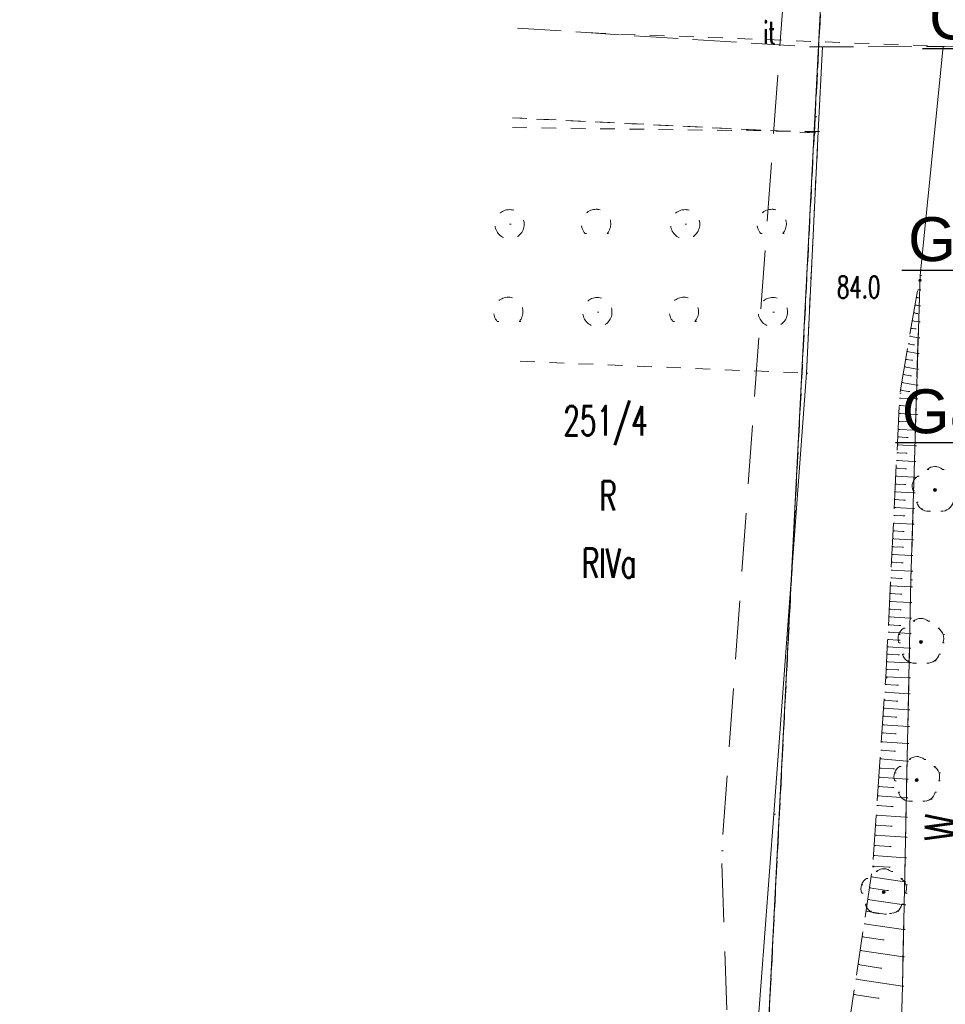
# Model space of a CAD drawing. Extents: x -134780 to 5540120, y 74663 to 5964901.
# Tile 4 of 84: x 5539497 to 5539528, y 5961300 to 5961334. Entities that reach past the tile are written whole.
import ezdxf
from ezdxf import colors
from ezdxf.entities.mleader import LeaderData, LeaderLine
from ezdxf.math import Vec2, Vec3

# ---------------------------------------------------------------- set-up
doc = ezdxf.new("R2010")
doc.units = 0
doc.header["$MEASUREMENT"] = 0
doc.set_wipeout_variables(frame=1)
for name, pattern in [('L_0_03', [1, 0.5, -0.5]), ('L_0_06', [2, 1.5, -0.5]), ('L_0_0C', [3, 2, -1])]:
    doc.linetypes.add(name, pattern=pattern)
for name, color, linetype, lineweight in [('#opisy', 7, 'Continuous', 0), ('000_Inne__niezydentyfikowane__Nr_Pióra__7', 7, 'Continuous', 13), ('0_Nr_Pióra__7', 7, 'Continuous', 13), ('ARCH MAPA RUSINOWO_Nr_Pióra__60', 230, 'Continuous', 211), ('chodnik_Nr_Pióra__7', 7, 'Continuous', 13), ('drzewo_lisciaste_Nr_Pióra__7', 7, 'Continuous', 13), ('inny_obiekt_zagospodarowania_terenu_Atr17_Nr_Pióra__7', 7, 'Continuous', 13), ('inny_obiekt_zagospodarowania_terenu_Nr_Pióra__7', 7, 'Continuous', 13), ('mapa', 7, 'Continuous', 13), ('ogrodzenie_trwale_Nr_Pióra__7', 7, 'Continuous', 13), ('pikieta_naturalna_Atr2_Nr_Pióra__7', 7, 'Continuous', 13), ('pikieta_naturalna_Nr_Pióra__7', 7, 'Continuous', 13), ('row_melioracyjny__poligon__Atr103_Nr_Pióra__7', 7, 'Continuous', 13), ('row_melioracyjny__poligon__Nr_Pióra__7', 7, 'Continuous', 13), ('skarpa_nieumocniona_Nr_Pióra__7', 7, 'Continuous', 13), ('zadrzewienie__zakrzewienie_Nr_Pióra__7', 7, 'Continuous', 13), ('Zakres_Nr_Pióra__7', 7, 'Continuous', 13), ('zasuwa_lub_zawor_Nr_Pióra__7', 7, 'Continuous', 13)]:
    doc.layers.add(name, color=color, linetype=linetype, lineweight=lineweight)
for name, color, linetype, lineweight, true_color in [('209_oznaczenie_konturu_klasyfikacyjnego_Nr_Pióra__3', 7, 'Continuous', 18, 0xff6600), ('210_oznaczenie_konturu_uzytku_gruntowego_Nr_Pióra__3', 7, 'Continuous', 18, 0xff6600), ('211_numer_dzialki_ewidencyjnej_Nr_Pióra__96', 7, 'Continuous', 13, 0x00d59f), ('217_kontur_klasyfikacyjny_Nr_Pióra__3', 7, 'Continuous', 18, 0xff6600), ('218_kontur_uzytku_gruntowego_Nr_Pióra__3', 7, 'Continuous', 18, 0xff6600), ('219_dzialka_ewidencyjna_Nr_Pióra__96', 7, 'Continuous', 13, 0x00d59f)]:
    doc.layers.add(name, color=color, linetype=linetype, lineweight=lineweight, true_color=true_color)
doc.styles.add('GENERATED_STYLE_7', font='Simplex.shx', dxfattribs={"bigfont": 'BIGFONT.SHX'})
doc.styles.get("Standard").update_dxf_attribs({"font": 'txt', "bigfont": 'BIGFONT.SHX'})
doc.linetypes.add('L_0_15_SHX', pattern='A,0,[2,Rusinowo ZAGOSPODAROWANIE1.Shx,S=7.5,R=0,X=0,Y=0],-7.5,0', length=7.5)

# ---------------------------------------------------------------- blocks, each defined once
blk = doc.blocks.new('mapa')
at = {"layer": 'drzewo_lisciaste_Nr_Pióra__7', "linetype": 'Continuous'}
for points in [[(5539527.89, 5961317.46, 1), (5539527.89, 5961317.56, 1)], [(5539527.41, 5961312.27, 1), (5539527.41, 5961312.37, 1)], [(5539527.27, 5961307.55, 1), (5539527.27, 5961307.65, 1)], [(5539526.14, 5961303.72, 1), (5539526.14, 5961303.82, 1)]]:
    blk.add_hatch(color=252, dxfattribs=at).paths.add_polyline_path(points, flags=0)
at = {"layer": 'pikieta_naturalna_Nr_Pióra__7', "linetype": 'Continuous'}
blk.add_hatch(color=252, dxfattribs=at).paths.add_polyline_path([(5539527.38, 5961324.625, 1), (5539527.38, 5961324.715, 1)], flags=0)
at = {"layer": '000_Inne__niezydentyfikowane__Nr_Pióra__7', "color": 252, "linetype": 'Continuous', "flags": 128}
for points in [[(5539527.25, 5961324.08), (5539527.3, 5961324.07)], [(5539527.3, 5961324.35), (5539527.36, 5961324.34)], [(5539527.21, 5961323.82), (5539527.35, 5961323.8)], [(5539527.16, 5961323.56), (5539527.25, 5961323.54)], [(5539527.07, 5961323.03), (5539527.2, 5961323.01)], [(5539527.11, 5961323.29), (5539527.33, 5961323.25)], [(5539527.02, 5961322.76), (5539527.32, 5961322.71)], [(5539526.98, 5961322.5), (5539527.14, 5961322.47)], [(5539526.93, 5961322.24), (5539527.3, 5961322.17)], [(5539526.84, 5961321.71), (5539527.28, 5961321.63)], [(5539526.89, 5961321.97), (5539527.09, 5961321.94)], [(5539526.8, 5961321.45), (5539527.04, 5961321.41)], [(5539526.75, 5961321.18), (5539527.27, 5961321.09)], [(5539526.71, 5961320.92), (5539526.98, 5961320.87)], [(5539526.67, 5961320.39), (5539526.96, 5961320.37)], [(5539526.68, 5961320.65), (5539527.25, 5961320.62)], [(5539526.66, 5961320.12), (5539527.24, 5961320.09)], [(5539526.64, 5961319.85), (5539526.94, 5961319.84)], [(5539526.63, 5961319.58), (5539527.22, 5961319.55)], [(5539526.6, 5961319.05), (5539527.21, 5961319.02)], [(5539526.62, 5961319.32), (5539526.92, 5961319.3)], [(5539526.59, 5961318.78), (5539526.89, 5961318.77)], [(5539526.58, 5961318.51), (5539527.19, 5961318.48)], [(5539526.56, 5961318.25), (5539526.87, 5961318.23)], [(5539526.54, 5961317.71), (5539526.85, 5961317.7)], [(5539526.55, 5961317.98), (5539527.17, 5961317.95)], [(5539526.52, 5961317.45), (5539527.16, 5961317.41)], [(5539526.51, 5961317.18), (5539526.83, 5961317.16)], [(5539526.48, 5961316.64), (5539526.81, 5961316.63)], [(5539526.5, 5961316.91), (5539527.14, 5961316.88)], [(5539526.47, 5961316.38), (5539527.13, 5961316.34)], [(5539526.46, 5961316.11), (5539526.79, 5961316.09)], [(5539526.44, 5961315.84), (5539527.11, 5961315.81)], [(5539526.42, 5961315.31), (5539527.09, 5961315.27)], [(5539526.43, 5961315.57), (5539526.77, 5961315.56)], [(5539526.41, 5961315.04), (5539526.75, 5961315.02)], [(5539526.39, 5961314.77), (5539527.08, 5961314.74)], [(5539526.38, 5961314.51), (5539526.72, 5961314.49)], [(5539526.35, 5961313.97), (5539526.71, 5961313.95)], [(5539526.37, 5961314.24), (5539527.07, 5961314.2)], [(5539526.34, 5961313.7), (5539527.05, 5961313.67)], [(5539526.33, 5961313.44), (5539526.69, 5961313.42)], [(5539526.31, 5961313.17), (5539527.04, 5961313.13)], [(5539526.29, 5961312.65), (5539527.03, 5961312.61)], [(5539526.3, 5961312.9), (5539526.67, 5961312.88)], [(5539526.27, 5961312.4), (5539526.65, 5961312.38)], [(5539526.26, 5961312.15), (5539527.02, 5961312.11)], [(5539526.24, 5961311.64), (5539527.01, 5961311.6)], [(5539526.25, 5961311.9), (5539526.63, 5961311.88)], [(5539526.22, 5961311.38), (5539526.61, 5961311.37)], [(5539526.21, 5961311.13), (5539527, 5961311.09)], [(5539526.18, 5961310.6), (5539526.99, 5961310.54)], [(5539526.19, 5961310.86), (5539526.59, 5961310.84)], [(5539526.16, 5961310.33), (5539526.57, 5961310.3)], [(5539526.14, 5961310.05), (5539526.98, 5961310)], [(5539526.12, 5961309.78), (5539526.54, 5961309.75)], [(5539526.1, 5961309.49), (5539526.97, 5961309.43)], [(5539526.06, 5961308.91), (5539526.95, 5961308.85)], [(5539526.08, 5961309.21), (5539526.52, 5961309.18)], [(5539526.04, 5961308.62), (5539526.49, 5961308.59)], [(5539526.02, 5961308.32), (5539526.94, 5961308.25)], [(5539526, 5961308.01), (5539526.46, 5961307.98)], [(5539525.97, 5961307.7), (5539526.93, 5961307.63)], [(5539525.95, 5961307.38), (5539526.44, 5961307.35)], [(5539525.93, 5961307.06), (5539526.91, 5961306.99)], [(5539525.91, 5961306.73), (5539526.41, 5961306.7)], [(5539525.88, 5961306.4), (5539526.9, 5961306.33)], [(5539525.86, 5961306.06), (5539526.38, 5961306.03)], [(5539525.84, 5961305.72), (5539526.89, 5961305.65)], [(5539525.81, 5961305.37), (5539526.35, 5961305.33)], [(5539525.79, 5961305.02), (5539526.87, 5961304.94)], [(5539525.76, 5961304.66), (5539526.31, 5961304.62)], [(5539525.71, 5961304.29), (5539526.85, 5961304.12)], [(5539525.65, 5961303.92), (5539526.25, 5961303.83)], [(5539525.59, 5961303.52), (5539526.84, 5961303.34)], [(5539525.53, 5961303.12), (5539526.18, 5961303.02)], [(5539525.47, 5961302.69), (5539526.82, 5961302.49)], [(5539525.4, 5961302.24), (5539526.11, 5961302.14)], [(5539525.33, 5961301.78), (5539526.8, 5961301.56)], [(5539525.26, 5961301.3), (5539526.03, 5961301.18)], [(5539525.19, 5961300.8), (5539526.78, 5961300.56)], [(5539525.11, 5961300.27), (5539525.94, 5961300.15)]]:
    blk.add_lwpolyline(points, dxfattribs=at)
at = {"layer": '0_Nr_Pióra__7', "color": 252, "linetype": 'Continuous'}
for p, q in [((5539516.15, 5961333.12), (5539516.2, 5961333.12)), ((5539523.69, 5961332.64), (5539523.74, 5961332.64)), ((5539524.05, 5961332.64), (5539524.1, 5961332.64)), ((5539528.17, 5961332.66), (5539528.22, 5961332.66)), ((5539523.8, 5961330.25), (5539523.85, 5961330.25)), ((5539523.77, 5961329.71), (5539523.82, 5961329.71)), ((5539523.9, 5961329.75), (5539523.95, 5961329.75)), ((5539516.314, 5961327.097), (5539516.364, 5961327.097)), ((5539522.314, 5961327.097), (5539522.364, 5961327.097)), ((5539513.356, 5961326.586), (5539513.406, 5961326.586)), ((5539519.356, 5961326.586), (5539519.406, 5961326.586)), ((5539515.938, 5961326.268), (5539515.988, 5961326.268)), ((5539516.69, 5961326.268), (5539516.74, 5961326.268)), ((5539521.938, 5961326.268), (5539521.988, 5961326.268)), ((5539522.69, 5961326.268), (5539522.74, 5961326.268)), ((5539527.38, 5961324.84), (5539527.43, 5961324.84)), ((5539527.38, 5961324.67), (5539527.43, 5961324.67)), ((5539513.314, 5961324.097), (5539513.364, 5961324.097)), ((5539519.314, 5961324.097), (5539519.364, 5961324.097)), ((5539527.25, 5961324.08), (5539527.3, 5961324.08)), ((5539527.3, 5961324.35), (5539527.35, 5961324.35)), ((5539527.3, 5961324.07), (5539527.35, 5961324.07)), ((5539527.36, 5961324.34), (5539527.41, 5961324.34)), ((5539527.21, 5961323.82), (5539527.26, 5961323.82)), ((5539527.35, 5961323.8), (5539527.4, 5961323.8)), ((5539516.356, 5961323.586), (5539516.406, 5961323.586)), ((5539522.356, 5961323.586), (5539522.406, 5961323.586)), ((5539527.16, 5961323.56), (5539527.21, 5961323.56)), ((5539527.25, 5961323.54), (5539527.3, 5961323.54)), ((5539512.938, 5961323.268), (5539512.988, 5961323.268)), ((5539513.69, 5961323.268), (5539513.74, 5961323.268)), ((5539518.938, 5961323.268), (5539518.988, 5961323.268)), ((5539519.69, 5961323.268), (5539519.74, 5961323.268)), ((5539527.07, 5961323.03), (5539527.12, 5961323.03)), ((5539527.11, 5961323.29), (5539527.16, 5961323.29)), ((5539527.33, 5961323.25), (5539527.38, 5961323.25)), ((5539527.02, 5961322.76), (5539527.07, 5961322.76)), ((5539527.2, 5961323.01), (5539527.25, 5961323.01)), ((5539527.32, 5961322.71), (5539527.37, 5961322.71)), ((5539526.98, 5961322.5), (5539527.03, 5961322.5)), ((5539527.14, 5961322.47), (5539527.19, 5961322.47)), ((5539526.93, 5961322.24), (5539526.98, 5961322.24)), ((5539527.3, 5961322.17), (5539527.35, 5961322.17)), ((5539526.84, 5961321.71), (5539526.89, 5961321.71)), ((5539526.89, 5961321.97), (5539526.94, 5961321.97)), ((5539527.09, 5961321.94), (5539527.14, 5961321.94)), ((5539523.5, 5961321.5), (5539523.55, 5961321.5)), ((5539526.8, 5961321.45), (5539526.85, 5961321.45)), ((5539527.04, 5961321.41), (5539527.09, 5961321.41)), ((5539527.28, 5961321.63), (5539527.33, 5961321.63)), ((5539526.75, 5961321.18), (5539526.8, 5961321.18)), ((5539527.27, 5961321.09), (5539527.32, 5961321.09)), ((5539526.69, 5961320.81), (5539526.74, 5961320.81)), ((5539526.71, 5961320.92), (5539526.76, 5961320.92)), ((5539526.98, 5961320.87), (5539527.03, 5961320.87)), ((5539526.67, 5961320.39), (5539526.72, 5961320.39)), ((5539526.68, 5961320.65), (5539526.73, 5961320.65)), ((5539526.96, 5961320.37), (5539527.01, 5961320.37)), ((5539527.25, 5961320.62), (5539527.3, 5961320.62)), ((5539526.66, 5961320.12), (5539526.71, 5961320.12)), ((5539527.24, 5961320.09), (5539527.29, 5961320.09)), ((5539526.64, 5961319.85), (5539526.69, 5961319.85)), ((5539526.94, 5961319.84), (5539526.99, 5961319.84)), ((5539526.63, 5961319.58), (5539526.68, 5961319.58)), ((5539527.22, 5961319.55), (5539527.27, 5961319.55)), ((5539526.6, 5961319.05), (5539526.65, 5961319.05)), ((5539526.62, 5961319.32), (5539526.67, 5961319.32)), ((5539526.92, 5961319.3), (5539526.97, 5961319.3)), ((5539527.21, 5961319.02), (5539527.26, 5961319.02)), ((5539526.59, 5961318.78), (5539526.64, 5961318.78)), ((5539526.89, 5961318.77), (5539526.94, 5961318.77)), ((5539526.58, 5961318.51), (5539526.63, 5961318.51)), ((5539527.19, 5961318.48), (5539527.24, 5961318.48)), ((5539526.56, 5961318.25), (5539526.61, 5961318.25)), ((5539526.87, 5961318.23), (5539526.92, 5961318.23)), ((5539527.629, 5961318.213), (5539527.679, 5961318.213)), ((5539527.89, 5961318.31), (5539527.94, 5961318.31)), ((5539528.151, 5961318.213), (5539528.201, 5961318.213)), ((5539526.54, 5961317.71), (5539526.59, 5961317.71)), ((5539526.55, 5961317.98), (5539526.6, 5961317.98)), ((5539526.85, 5961317.7), (5539526.9, 5961317.7)), ((5539527.13, 5961317.758), (5539527.18, 5961317.758)), ((5539527.17, 5961317.95), (5539527.22, 5961317.95)), ((5539527.302, 5961317.976), (5539527.352, 5961317.976)), ((5539526.52, 5961317.45), (5539526.57, 5961317.45)), ((5539527.141, 5961317.481), (5539527.191, 5961317.481)), ((5539527.16, 5961317.41), (5539527.21, 5961317.41)), ((5539527.89, 5961317.51), (5539527.94, 5961317.51)), ((5539526.51, 5961317.18), (5539526.56, 5961317.18)), ((5539526.83, 5961317.16), (5539526.88, 5961317.16)), ((5539527.266, 5961317.095), (5539527.316, 5961317.095)), ((5539526.48, 5961316.64), (5539526.53, 5961316.64)), ((5539526.5, 5961316.91), (5539526.55, 5961316.91)), ((5539527.14, 5961316.88), (5539527.19, 5961316.88)), ((5539527.42, 5961316.862), (5539527.47, 5961316.862)), ((5539527.689, 5961316.787), (5539527.739, 5961316.787)), ((5539528.091, 5961316.787), (5539528.141, 5961316.787)), ((5539526.47, 5961316.38), (5539526.52, 5961316.38)), ((5539526.81, 5961316.63), (5539526.86, 5961316.63)), ((5539527.13, 5961316.34), (5539527.18, 5961316.34)), ((5539526.46, 5961316.11), (5539526.51, 5961316.11)), ((5539526.79, 5961316.09), (5539526.84, 5961316.09)), ((5539526.44, 5961315.84), (5539526.49, 5961315.84)), ((5539527.11, 5961315.81), (5539527.16, 5961315.81)), ((5539526.42, 5961315.31), (5539526.47, 5961315.31)), ((5539526.43, 5961315.57), (5539526.48, 5961315.57)), ((5539526.77, 5961315.56), (5539526.82, 5961315.56)), ((5539526.41, 5961315.04), (5539526.46, 5961315.04)), ((5539526.75, 5961315.02), (5539526.8, 5961315.02)), ((5539527.09, 5961315.27), (5539527.14, 5961315.27)), ((5539526.39, 5961314.77), (5539526.44, 5961314.77)), ((5539527.08, 5961314.74), (5539527.13, 5961314.74)), ((5539526.38, 5961314.51), (5539526.43, 5961314.51)), ((5539526.72, 5961314.49), (5539526.77, 5961314.49)), ((5539527.07, 5961314.44), (5539527.12, 5961314.44)), ((5539526.35, 5961313.97), (5539526.4, 5961313.97)), ((5539526.37, 5961314.24), (5539526.42, 5961314.24)), ((5539526.71, 5961313.95), (5539526.76, 5961313.95)), ((5539527.07, 5961314.2), (5539527.12, 5961314.2)), ((5539526.34, 5961313.7), (5539526.39, 5961313.7)), ((5539527.05, 5961313.67), (5539527.1, 5961313.67)), ((5539526.33, 5961313.44), (5539526.38, 5961313.44)), ((5539526.69, 5961313.42), (5539526.74, 5961313.42)), ((5539526.31, 5961313.17), (5539526.36, 5961313.17)), ((5539527.04, 5961313.13), (5539527.09, 5961313.13)), ((5539527.149, 5961313.023), (5539527.199, 5961313.023)), ((5539527.41, 5961313.12), (5539527.46, 5961313.12)), ((5539527.671, 5961313.023), (5539527.721, 5961313.023)), ((5539526.29, 5961312.65), (5539526.34, 5961312.65)), ((5539526.3, 5961312.9), (5539526.35, 5961312.9)), ((5539526.67, 5961312.88), (5539526.72, 5961312.88)), ((5539526.822, 5961312.786), (5539526.872, 5961312.786)), ((5539527.03, 5961312.61), (5539527.08, 5961312.61)), ((5539527.998, 5961312.786), (5539528.048, 5961312.786)), ((5539526.27, 5961312.4), (5539526.32, 5961312.4)), ((5539526.65, 5961312.568), (5539526.7, 5961312.568)), ((5539526.65, 5961312.38), (5539526.7, 5961312.38)), ((5539526.661, 5961312.291), (5539526.711, 5961312.291)), ((5539527.41, 5961312.32), (5539527.46, 5961312.32)), ((5539528.159, 5961312.291), (5539528.209, 5961312.291)), ((5539528.17, 5961312.568), (5539528.22, 5961312.568)), ((5539526.26, 5961312.15), (5539526.31, 5961312.15)), ((5539527.02, 5961312.11), (5539527.07, 5961312.11)), ((5539526.24, 5961311.64), (5539526.29, 5961311.64)), ((5539526.25, 5961311.9), (5539526.3, 5961311.9)), ((5539526.63, 5961311.88), (5539526.68, 5961311.88)), ((5539526.786, 5961311.905), (5539526.836, 5961311.905)), ((5539526.94, 5961311.672), (5539526.99, 5961311.672)), ((5539527.01, 5961311.6), (5539527.06, 5961311.6)), ((5539527.209, 5961311.597), (5539527.259, 5961311.597)), ((5539527.611, 5961311.597), (5539527.661, 5961311.597)), ((5539527.88, 5961311.672), (5539527.93, 5961311.672)), ((5539528.034, 5961311.905), (5539528.084, 5961311.905)), ((5539526.22, 5961311.38), (5539526.27, 5961311.38)), ((5539526.61, 5961311.37), (5539526.66, 5961311.37)), ((5539526.21, 5961311.13), (5539526.26, 5961311.13)), ((5539526.21, 5961311.09), (5539526.26, 5961311.09)), ((5539527, 5961311.09), (5539527.05, 5961311.09)), ((5539526.18, 5961310.6), (5539526.23, 5961310.6)), ((5539526.19, 5961310.86), (5539526.24, 5961310.86)), ((5539526.59, 5961310.84), (5539526.64, 5961310.84)), ((5539526.16, 5961310.33), (5539526.21, 5961310.33)), ((5539526.57, 5961310.3), (5539526.62, 5961310.3)), ((5539526.99, 5961310.54), (5539527.04, 5961310.54)), ((5539526.14, 5961310.05), (5539526.19, 5961310.05)), ((5539526.98, 5961310), (5539527.03, 5961310)), ((5539526.12, 5961309.78), (5539526.17, 5961309.78)), ((5539526.54, 5961309.75), (5539526.59, 5961309.75)), ((5539526.1, 5961309.49), (5539526.15, 5961309.49)), ((5539526.97, 5961309.43), (5539527.02, 5961309.43)), ((5539526.06, 5961308.91), (5539526.11, 5961308.91)), ((5539526.08, 5961309.21), (5539526.13, 5961309.21)), ((5539526.52, 5961309.18), (5539526.57, 5961309.18)), ((5539526.04, 5961308.62), (5539526.09, 5961308.62)), ((5539526.49, 5961308.59), (5539526.54, 5961308.59)), ((5539526.95, 5961308.85), (5539527, 5961308.85)), ((5539526.02, 5961308.32), (5539526.07, 5961308.32)), ((5539526.94, 5961308.25), (5539526.99, 5961308.25)), ((5539527.009, 5961308.303), (5539527.059, 5961308.303)), ((5539527.27, 5961308.4), (5539527.32, 5961308.4)), ((5539527.531, 5961308.303), (5539527.581, 5961308.303)), ((5539526, 5961308.01), (5539526.05, 5961308.01)), ((5539526.46, 5961307.98), (5539526.51, 5961307.98)), ((5539526.682, 5961308.066), (5539526.732, 5961308.066)), ((5539527.858, 5961308.066), (5539527.908, 5961308.066)), ((5539525.97, 5961307.7), (5539526.02, 5961307.7)), ((5539526.51, 5961307.848), (5539526.56, 5961307.848)), ((5539526.521, 5961307.571), (5539526.571, 5961307.571)), ((5539526.93, 5961307.63), (5539526.98, 5961307.63)), ((5539527.27, 5961307.6), (5539527.32, 5961307.6)), ((5539528.019, 5961307.571), (5539528.069, 5961307.571)), ((5539528.03, 5961307.848), (5539528.08, 5961307.848)), ((5539525.95, 5961307.38), (5539526, 5961307.38)), ((5539526.44, 5961307.35), (5539526.49, 5961307.35)), ((5539525.93, 5961307.06), (5539525.98, 5961307.06)), ((5539526.646, 5961307.185), (5539526.696, 5961307.185)), ((5539526.8, 5961306.952), (5539526.85, 5961306.952)), ((5539526.91, 5961306.99), (5539526.96, 5961306.99)), ((5539527.74, 5961306.952), (5539527.79, 5961306.952)), ((5539527.894, 5961307.185), (5539527.944, 5961307.185)), ((5539525.91, 5961306.73), (5539525.96, 5961306.73)), ((5539526.41, 5961306.7), (5539526.46, 5961306.7)), ((5539527.069, 5961306.877), (5539527.119, 5961306.877)), ((5539527.471, 5961306.877), (5539527.521, 5961306.877)), ((5539522.39, 5961306.43), (5539522.44, 5961306.43)), ((5539525.88, 5961306.4), (5539525.93, 5961306.4)), ((5539526.9, 5961306.33), (5539526.95, 5961306.33)), ((5539525.86, 5961306.06), (5539525.91, 5961306.06)), ((5539526.38, 5961306.03), (5539526.43, 5961306.03)), ((5539525.84, 5961305.72), (5539525.89, 5961305.72)), ((5539526.89, 5961305.65), (5539526.94, 5961305.65)), ((5539525.81, 5961305.37), (5539525.86, 5961305.37)), ((5539526.35, 5961305.33), (5539526.4, 5961305.33)), ((5539520.6, 5961305.18), (5539520.65, 5961305.18)), ((5539525.79, 5961305.02), (5539525.84, 5961305.02)), ((5539526.87, 5961304.94), (5539526.92, 5961304.94)), ((5539525.76, 5961304.66), (5539525.81, 5961304.66)), ((5539525.76, 5961304.64), (5539525.81, 5961304.64)), ((5539526.14, 5961304.57), (5539526.19, 5961304.57)), ((5539526.31, 5961304.62), (5539526.36, 5961304.62)), ((5539525.552, 5961304.236), (5539525.602, 5961304.236)), ((5539525.71, 5961304.29), (5539525.76, 5961304.29)), ((5539525.879, 5961304.473), (5539525.929, 5961304.473)), ((5539526.401, 5961304.473), (5539526.451, 5961304.473)), ((5539526.728, 5961304.236), (5539526.778, 5961304.236)), ((5539525.38, 5961304.018), (5539525.43, 5961304.018)), ((5539525.65, 5961303.92), (5539525.7, 5961303.92)), ((5539526.85, 5961304.12), (5539526.9, 5961304.12)), ((5539526.9, 5961304.018), (5539526.95, 5961304.018)), ((5539525.391, 5961303.741), (5539525.441, 5961303.741)), ((5539525.59, 5961303.52), (5539525.64, 5961303.52)), ((5539526.14, 5961303.77), (5539526.19, 5961303.77)), ((5539526.25, 5961303.83), (5539526.3, 5961303.83)), ((5539526.889, 5961303.741), (5539526.939, 5961303.741)), ((5539525.516, 5961303.355), (5539525.566, 5961303.355)), ((5539526.764, 5961303.355), (5539526.814, 5961303.355)), ((5539526.84, 5961303.34), (5539526.89, 5961303.34)), ((5539525.53, 5961303.12), (5539525.58, 5961303.12)), ((5539525.67, 5961303.122), (5539525.72, 5961303.122)), ((5539525.939, 5961303.047), (5539525.989, 5961303.047)), ((5539526.18, 5961303.02), (5539526.23, 5961303.02)), ((5539526.341, 5961303.047), (5539526.391, 5961303.047)), ((5539526.61, 5961303.122), (5539526.66, 5961303.122)), ((5539525.47, 5961302.69), (5539525.52, 5961302.69)), ((5539525.4, 5961302.24), (5539525.45, 5961302.24)), ((5539526.82, 5961302.49), (5539526.87, 5961302.49)), ((5539526.11, 5961302.14), (5539526.16, 5961302.14)), ((5539525.33, 5961301.78), (5539525.38, 5961301.78)), ((5539526.8, 5961301.56), (5539526.85, 5961301.56)), ((5539525.26, 5961301.3), (5539525.31, 5961301.3)), ((5539526.03, 5961301.18), (5539526.08, 5961301.18)), ((5539525.19, 5961300.8), (5539525.24, 5961300.8)), ((5539526.78, 5961300.56), (5539526.83, 5961300.56)), ((5539525.11, 5961300.27), (5539525.16, 5961300.27)), ((5539525.94, 5961300.15), (5539525.99, 5961300.15))]:
    blk.add_line(p, q, dxfattribs=at)
at = {"layer": '217_kontur_klasyfikacyjny_Nr_Pióra__3', "color": 252, "linetype": 'L_0_03', "flags": 128}
for points in [[(5539523.8, 5961330.25), (5539525.28, 5961359.41)], [(5539523.77, 5961329.71), (5539513.451, 5961330.221)], [(5539513.451, 5961330.221), (5539523.77, 5961329.71)], [(5539523.77, 5961329.71), (5539523.8, 5961330.25)], [(5539519.35, 5961243.41), (5539523.77, 5961329.71)]]:
    blk.add_lwpolyline(points, dxfattribs=at)
at = {"layer": '218_kontur_uzytku_gruntowego_Nr_Pióra__3', "color": 252, "linetype": 'L_0_03', "flags": 128}
for points in [[(5539525.28, 5961359.41), (5539523.8, 5961330.25)], [(5539523.8, 5961330.25), (5539525.28, 5961359.41)], [(5539523.77, 5961329.71), (5539513.451, 5961330.221)], [(5539513.451, 5961330.221), (5539523.77, 5961329.71)], [(5539523.8, 5961330.25), (5539523.77, 5961329.71)], [(5539523.77, 5961329.71), (5539523.8, 5961330.25)], [(5539523.77, 5961329.71), (5539519.35, 5961243.41)], [(5539519.35, 5961243.41), (5539523.77, 5961329.71)]]:
    blk.add_lwpolyline(points, dxfattribs=at)
at = {"layer": '219_dzialka_ewidencyjna_Nr_Pióra__96', "color": 252, "linetype": 'Continuous', "flags": 128}
blk.add_lwpolyline([(5539525.28, 5961359.41), (5539519.35, 5961243.41)], dxfattribs=at)
at = {"layer": 'ARCH MAPA RUSINOWO_Nr_Pióra__60', "linetype": 'Continuous', "lineweight": 20, "flags": 128}
blk.add_lwpolyline([(5539525.28, 5961359.41), (5539520.71, 5961270.013)], dxfattribs=at)
at = {"layer": 'chodnik_Nr_Pióra__7', "color": 252, "linetype": 'L_0_06', "flags": 128}
blk.add_lwpolyline([(5539513.451, 5961348.978), (5539516.53, 5961348.8), (5539515.67, 5961335.68), (5539523.33, 5961335.1), (5539528.17, 5961334.88), (5539528.18, 5961334.25), (5539530.22, 5961334.18), (5539530.12, 5961332.63), (5539528.17, 5961332.66), (5539523.69, 5961332.64), (5539516.15, 5961333.12), (5539513.451, 5961333.296)], dxfattribs=at)
at = {"layer": 'drzewo_lisciaste_Nr_Pióra__7', "color": 252, "linetype": 'Continuous'}
for centre in [(5539527.89, 5961317.51), (5539527.41, 5961312.32), (5539527.27, 5961307.6), (5539526.14, 5961303.77)]:
    blk.add_circle(centre, 0.05, dxfattribs=at)
for centre, start, end in [((5539527.89, 5961317.91), 49.272, 130.728), ((5539527.51, 5961317.634), 121.308, 202.548), ((5539527.655, 5961317.186), 193.221, 274.871), ((5539528.125, 5961317.186), 265.129, 346.779), ((5539527.41, 5961312.72), 49.272, 130.728), ((5539527.03, 5961312.444), 121.308, 202.548), ((5539527.79, 5961312.444), 337.452, 58.692), ((5539527.175, 5961311.996), 193.221, 274.871), ((5539527.645, 5961311.996), 265.129, 346.779), ((5539527.27, 5961308), 49.272, 130.728), ((5539526.89, 5961307.724), 121.308, 202.548), ((5539527.65, 5961307.724), 337.452, 58.692), ((5539527.035, 5961307.276), 193.221, 274.871), ((5539527.505, 5961307.276), 265.129, 346.779), ((5539526.14, 5961304.17), 49.272, 130.728), ((5539525.76, 5961303.894), 121.308, 202.548), ((5539526.52, 5961303.894), 337.452, 58.692), ((5539525.905, 5961303.446), 193.221, 274.871), ((5539526.375, 5961303.446), 265.129, 346.779)]:
    blk.add_arc(centre, 0.4, start, end, dxfattribs=at)
at = {"layer": 'inny_obiekt_zagospodarowania_terenu_Nr_Pióra__7', "color": 252, "linetype": 'L_0_03', "flags": 128}
blk.add_lwpolyline([(5539516.15, 5961333.12), (5539528.17, 5961332.66)], dxfattribs=at)
at = {"layer": 'ogrodzenie_trwale_Nr_Pióra__7', "color": 252, "linetype": 'L_0_15_SHX', "flags": 128}
blk.add_lwpolyline([(5539524.05, 5961332.64), (5539523.9, 5961329.75), (5539523.5, 5961321.5), (5539522.39, 5961306.43), (5539521.5, 5961294.69), (5539520.84, 5961279.37), (5539520.03, 5961264.94), (5539519.22, 5961250.27), (5539519.28, 5961243.36), (5539502.81, 5961245.45)], dxfattribs=at)
at = {"layer": 'ogrodzenie_trwale_Nr_Pióra__7', "color": 252, "linetype": 'Continuous', "flags": 128}
blk.add_lwpolyline([(5539524.05, 5961332.64), (5539523.9, 5961329.75), (5539523.5, 5961321.5), (5539522.39, 5961306.43), (5539521.5, 5961294.69), (5539520.84, 5961279.37), (5539520.03, 5961264.94), (5539519.22, 5961250.27), (5539519.28, 5961243.36), (5539502.81, 5961245.45)], dxfattribs=at)
at = {"layer": 'pikieta_naturalna_Nr_Pióra__7', "color": 252, "linetype": 'Continuous'}
blk.add_circle((5539527.38, 5961324.67), 0.045, dxfattribs=at)
at = {"layer": 'row_melioracyjny__poligon__Nr_Pióra__7', "color": 252, "linetype": 'Continuous', "flags": 128}
blk.add_lwpolyline([(5539528.54, 5961275.32), (5539528.09, 5961266.65), (5539528.03, 5961250.66), (5539527.91, 5961238.9), (5539527.72, 5961228.48), (5539527.2, 5961225.42), (5539526.63, 5961221.58), (5539525.28, 5961218.82), (5539522.67, 5961216.72), (5539519.76, 5961215.7), (5539519.12, 5961218.5), (5539521.84, 5961220.43), (5539525.7, 5961222.56), (5539525.73, 5961238.66), (5539525.98, 5961251.66), (5539526.27, 5961263.89), (5539526.25, 5961276.39), (5539526.51, 5961291.04), (5539526.78, 5961300.56), (5539527.07, 5961314.44), (5539527.38, 5961324.84), (5539528.17, 5961332.66), (5539530.12, 5961332.63)], dxfattribs=at)
at = {"layer": 'skarpa_nieumocniona_Nr_Pióra__7', "color": 252, "linetype": 'L_0_06', "flags": 128}
blk.add_lwpolyline([(5539472.93, 5961244.31), (5539480.04, 5961241.12), (5539489.07, 5961236.86), (5539502.21, 5961230.8), (5539511.28, 5961227.19), (5539522.48, 5961223.12), (5539522.27, 5961227.18), (5539521.24, 5961235.47), (5539520.81, 5961243.86), (5539520.97, 5961248.33), (5539521.44, 5961255.39), (5539521.91, 5961262.14), (5539522.81, 5961272.1), (5539523.28, 5961277.78), (5539524.48, 5961292.75), (5539524.88, 5961298.74), (5539525.76, 5961304.64), (5539526.21, 5961311.09), (5539526.69, 5961320.81), (5539527.38, 5961324.84), (5539527.07, 5961314.44), (5539526.78, 5961300.56), (5539526.51, 5961291.04), (5539526.25, 5961276.39), (5539526.27, 5961263.89), (5539525.98, 5961251.66), (5539525.73, 5961238.66), (5539525.7, 5961222.56), (5539521.84, 5961220.43), (5539521.63, 5961220.52), (5539511.7, 5961219.82), (5539503.08, 5961222.55), (5539495.07, 5961225.23), (5539489.74, 5961226.89), (5539481.5, 5961230.16), (5539478.92, 5961233.4), (5539476.63, 5961236.07), (5539472.57, 5961237.39), (5539469.31, 5961238.38), (5539461.59, 5961246.84)], close=True, dxfattribs=at)
blk.add_lwpolyline([(5539472.93, 5961244.31), (5539480.04, 5961241.12), (5539489.07, 5961236.86), (5539502.21, 5961230.8), (5539511.28, 5961227.19), (5539522.48, 5961223.12), (5539522.27, 5961227.18), (5539521.24, 5961235.47), (5539520.81, 5961243.86), (5539520.97, 5961248.33), (5539521.44, 5961255.39), (5539521.91, 5961262.14), (5539522.81, 5961272.1), (5539523.28, 5961277.78), (5539524.48, 5961292.75), (5539524.88, 5961298.74), (5539525.76, 5961304.64), (5539526.21, 5961311.09), (5539526.69, 5961320.81), (5539527.38, 5961324.84), (5539527.07, 5961314.44), (5539526.78, 5961300.56), (5539526.51, 5961291.04), (5539526.25, 5961276.39), (5539526.27, 5961263.89), (5539525.98, 5961251.66), (5539525.73, 5961238.66), (5539525.7, 5961222.56), (5539521.84, 5961220.43), (5539521.63, 5961220.52), (5539511.7, 5961219.82), (5539503.08, 5961222.55), (5539495.07, 5961225.23), (5539489.74, 5961226.89), (5539481.5, 5961230.16), (5539478.92, 5961233.4), (5539476.63, 5961236.07), (5539472.57, 5961237.39), (5539469.31, 5961238.38), (5539461.59, 5961246.84)], close=True, dxfattribs=at)
at = {"layer": 'zadrzewienie__zakrzewienie_Nr_Pióra__7', "color": 252, "linetype": 'L_0_03', "flags": 128}
blk.add_lwpolyline([(5539513.451, 5961329.889), (5539523.9, 5961329.75), (5539523.5, 5961321.5), (5539513.451, 5961321.916)], dxfattribs=at)
at = {"layer": 'zadrzewienie__zakrzewienie_Nr_Pióra__7', "color": 252, "linetype": 'L_0_03'}
for centre in [(5539513.356, 5961326.586), (5539519.356, 5961326.586), (5539516.356, 5961323.586), (5539522.356, 5961323.586)]:
    blk.add_circle(centre, 0.5, dxfattribs=at)
for centre in [(5539516.314, 5961326.597), (5539522.314, 5961326.597), (5539513.314, 5961323.597), (5539519.314, 5961323.597)]:
    blk.add_arc(centre, 0.5, 318.85, 221.162, dxfattribs=at)
at = {"layer": 'Zakres_Nr_Pióra__7', "color": 252, "linetype": 'L_0_0C', "flags": 128}
blk.add_lwpolyline([(5539630.53, 5961390.3), (5539628.94, 5961331.74), (5539600.56, 5961283.04), (5539537.62, 5961279.94), (5539520.78, 5961299.6), (5539520.6, 5961305.18), (5539524.89, 5961364.28), (5539536.45, 5961379.17)], close=True, dxfattribs=at)
at = {"layer": '209_oznaczenie_konturu_klasyfikacyjnego_Nr_Pióra__3', "color": 252, "linetype": 'Continuous', "insert": (5539515.826, 5961315.511), "char_height": 1, "attachment_point": 1, "style": 'GENERATED_STYLE_7'}
blk.add_mtext('{\\W0.660000x;RIVa}', dxfattribs=at)
at = {"layer": '210_oznaczenie_konturu_uzytku_gruntowego_Nr_Pióra__3', "color": 252, "linetype": 'Continuous', "insert": (5539516.426, 5961317.811), "char_height": 1, "attachment_point": 1, "style": 'GENERATED_STYLE_7'}
blk.add_mtext('{\\W0.660000x;R}', dxfattribs=at)
at = {"layer": '211_numer_dzialki_ewidencyjnej_Nr_Pióra__96', "color": 252, "linetype": 'Continuous', "insert": (5539515.194, 5961320.375), "char_height": 1, "attachment_point": 1, "style": 'GENERATED_STYLE_7'}
blk.add_mtext('{\\W0.660000x;251/4}', dxfattribs=at)
at = {"layer": 'inny_obiekt_zagospodarowania_terenu_Atr17_Nr_Pióra__7', "color": 252, "linetype": 'Continuous', "insert": (5539522.024, 5961333.502), "char_height": 0.75, "attachment_point": 1, "style": 'GENERATED_STYLE_7'}
blk.add_mtext('{\\W0.660000x;it}', dxfattribs=at)
at = {"layer": 'pikieta_naturalna_Atr2_Nr_Pióra__7', "color": 252, "linetype": 'Continuous', "insert": (5539524.539, 5961324.816), "char_height": 0.75, "attachment_point": 1, "style": 'GENERATED_STYLE_7'}
blk.add_mtext('{\\W0.660000x;84.0}', dxfattribs=at)
at = {"layer": 'row_melioracyjny__poligon__Atr103_Nr_Pióra__7', "color": 252, "linetype": 'Continuous', "insert": (5539526.947, 5961305.464), "char_height": 1.75, "attachment_point": 1, "rotation": 88.1, "style": 'GENERATED_STYLE_7'}
blk.add_mtext('{\\W0.660000x;w.}', dxfattribs=at)

msp = doc.modelspace()

# ---------------------------------------------------------------- block references
at = {"layer": 'mapa', "color": 4, "lineweight": 40}
msp.add_blockref('mapa', (0, 0), dxfattribs=at)

# ---------------------------------------------------------------- next in the draw order: leaders
at = {"layer": '#opisy', "lineweight": 0}
ml = msp.add_multileader_mtext('Standard', dxfattribs=at)
ml.set_content('\\fArial|b0|i0|c238|p34;\\A1;G11 ', color=256)
ml.set_leader_properties()
ml.build(insert=Vec2(0, 0))
ml.multileader.update_dxf_attribs({"text_left_attachment_type": 5, "text_right_attachment_type": 5, "dogleg_length": 0.36, "arrow_head_size": 0.18})
ctx = ml.context
ctx.base_point, ctx.char_height, ctx.arrow_head_size, ctx.landing_gap_size, ctx.plane_origin = Vec3(5539524.636, 5961334.099), 1.5, 0.18, 0.09, Vec3(5539544.014, 5961304.843)
ctx.left_attachment, ctx.right_attachment, ctx.text_align_type = 5, 5, 2
notes = []
notes.append((ctx, [(0, (1, 1, 0), (5539532.1, 5961332.573), (-1, 0), 0.36, [(0, [(5539580.123, 5961348.853)], 0, [])])]))
ctx.mtext.insert, ctx.mtext.alignment, ctx.mtext.flow_direction = Vec3(5539531.65, 5961334.399), 3, 5
ml = msp.add_multileader_mtext('Standard', dxfattribs=at)
ml.set_content('\\fArial|b0|i0|c238|p34;\\A1;G9.1 ', color=256)
ml.set_leader_properties()
ml.build(insert=Vec2(0, 0))
ml.multileader.update_dxf_attribs({"text_left_attachment_type": 5, "text_right_attachment_type": 5, "dogleg_length": 0.36, "arrow_head_size": 0.18})
ctx = ml.context
ctx.base_point, ctx.char_height, ctx.arrow_head_size, ctx.landing_gap_size, ctx.plane_origin = Vec3(5539523.337, 5961326.526), 1.5, 0.18, 0.09, Vec3(5539545.64, 5961297.27)
ctx.left_attachment, ctx.right_attachment, ctx.text_align_type = 5, 5, 2
notes.append((ctx, [(0, (1, 1, 0), (5539531.965, 5961325), (-1, 0), 0.36, [(0, [(5539579.943, 5961339.753)], 0, [])])]))
ctx.mtext.insert, ctx.mtext.alignment, ctx.mtext.flow_direction = Vec3(5539531.515, 5961326.826), 3, 5
ml = msp.add_multileader_mtext('Standard', dxfattribs=at)
ml.set_content('\\fArial|b0|i0|c238|p34;\\A1;G8.1 ', color=256)
ml.set_leader_properties()
ml.build(insert=Vec2(0, 0))
ml.multileader.update_dxf_attribs({"text_left_attachment_type": 5, "text_right_attachment_type": 5, "dogleg_length": 0.36, "arrow_head_size": 0.18})
ctx = ml.context
ctx.base_point, ctx.char_height, ctx.arrow_head_size, ctx.landing_gap_size, ctx.plane_origin = Vec3(5539523.123, 5961320.646), 1.5, 0.18, 0.09, Vec3(5539545.425, 5961291.391)
ctx.left_attachment, ctx.right_attachment, ctx.text_align_type = 5, 5, 2
notes.append((ctx, [(0, (1, 1, 0), (5539531.751, 5961319.121), (-1, 0), 0.36, [(0, [(5539579.61, 5961330.807)], 0, [])])]))
ctx.mtext.insert, ctx.mtext.alignment, ctx.mtext.flow_direction = Vec3(5539531.301, 5961320.946), 3, 5
for ctx, leaders in notes:
    for number, flags, end, landing, length, lines in leaders:
        leader = LeaderData()
        leader.index, (leader.has_last_leader_line, leader.has_dogleg_vector, leader.attachment_direction) = number, flags
        leader.last_leader_point, leader.dogleg_vector, leader.dogleg_length = Vec3(end), Vec3(landing), length
        for number, points, colour, breaks in lines:
            line = LeaderLine()
            line.index, line.vertices, line.color, line.breaks = number, Vec3.list(points), colors.encode_raw_color(colour), breaks
            leader.lines.append(line)
        ctx.leaders.append(leader)

# ---------------------------------------------------------------- next in the draw order: wipeouts: each hides what was drawn before it
msp.add_wipeout([(5539444.713, 5961266.963), (5539444.713, 5961415.463), (5539654.713, 5961415.463), (5539651.713, 5961412.413), (5539457.213, 5961412.413), (5539457.213, 5961270.013), (5539651.713, 5961270.013), (5539654.713, 5961266.963)]).dxf.layer = 'zasuwa_lub_zawor_Nr_Pióra__7'

doc.saveas('drawing.dxf')
